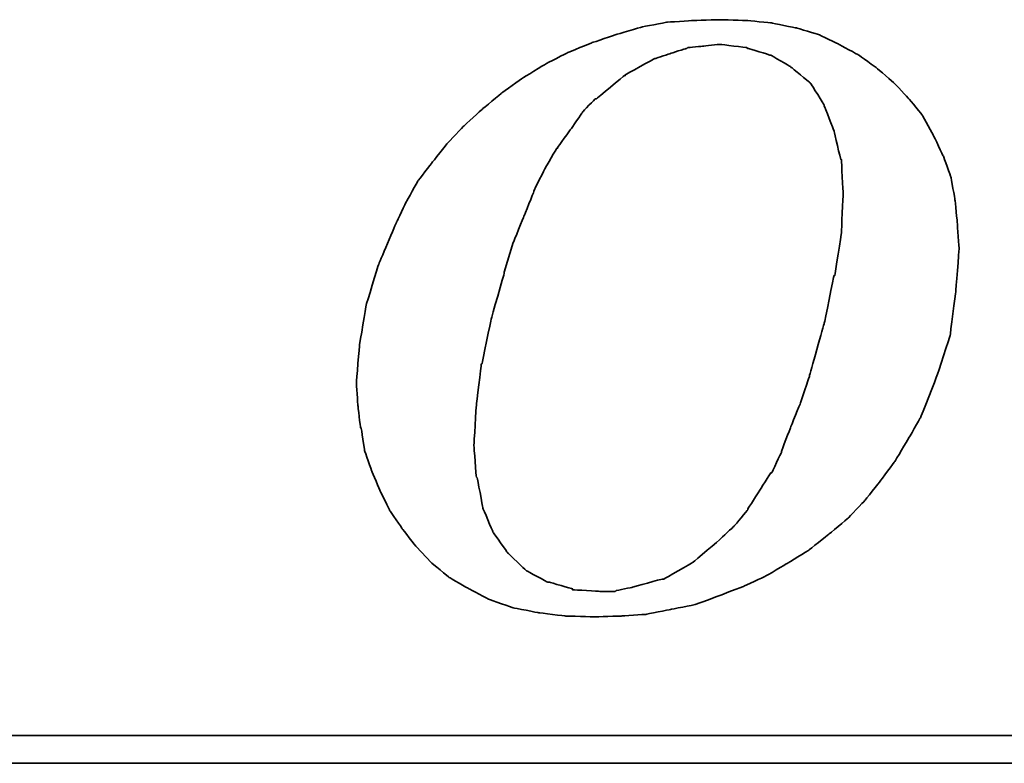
# Model space of a CAD drawing. Header units: millimetres. Extents: x 7 to 901, y 244 to 579.
# Tile 33 of 51: x 711.18 to 719.04, y 346.55 to 352.49. Entities that reach past the tile are written whole.
import ezdxf

# ---------------------------------------------------------------- set-up
doc = ezdxf.new("R2010")
doc.units = ezdxf.units.MM
doc.layers.add('DIM', color=4, linetype='CONTINUOUS')
doc.layers.add('layer 1', color=7, linetype='CONTINUOUS')

# ---------------------------------------------------------------- blocks, each defined once
blk = doc.blocks.new('TBI MOTION logo(完整正式版)')
at = {"layer": 'layer 1', "color": 22, "lineweight": 35}
for points, knots in [([(-11.34375, -6.98375), (-11.34375, -6.98375), (-10.91375, -7.43875), (-10.91375, -7.43875), (-10.91375, -7.43875), (-10.91375, -7.43875), (-10.38625, -7.87125), (-10.38625, -7.87125), (-10.38625, -7.87125), (-10.38625, -7.87125), (-9.81125, -8.20375), (-9.81125, -8.20375), (-9.81125, -8.20375), (-9.81125, -8.20375), (-9.21125, -8.51875), (-9.21125, -8.51875), (-9.21125, -8.51875), (-9.21125, -8.51875), (-8.51625, -8.75875), (-8.51625, -8.75875), (-8.51625, -8.75875), (-8.51625, -8.75875), (-7.77125, -8.90375), (-7.77125, -8.90375), (-7.77125, -8.90375), (-7.77125, -8.90375), (-6.97875, -8.99875), (-6.97875, -8.99875), (-6.97875, -8.99875), (-6.97875, -8.99875), (-6.14125, -9.02375), (-6.14125, -9.02375), (-6.14125, -9.02375), (-6.14125, -9.02375), (-5.37125, -8.99875), (-5.37125, -8.99875), (-5.37125, -8.99875), (-5.37125, -8.99875), (-4.65375, -8.94875), (-4.65375, -8.94875), (-4.65375, -8.94875), (-4.65375, -8.94875), (-3.93375, -8.80625), (-3.93375, -8.80625), (-3.93375, -8.80625), (-3.93375, -8.80625), (-3.21375, -8.66375), (-3.21375, -8.66375), (-3.21375, -8.66375), (-3.21375, -8.66375), (-2.49375, -8.39875), (-2.49375, -8.39875), (-2.49375, -8.39875), (-2.49375, -8.39875), (-1.79875, -8.13375), (-1.79875, -8.13375), (-1.79875, -8.13375), (-1.79875, -8.13375), (-1.17375, -7.84375), (-1.17375, -7.84375), (-1.17375, -7.84375), (-1.17375, -7.84375), (-0.52375, -7.46375), (-0.52375, -7.46375), (-0.52375, -7.46375), (-0.52375, -7.46375), (0.10124, -7.07875), (0.10124, -7.07875), (0.10124, -7.07875), (0.10124, -7.07875), (0.67625, -6.62375), (0.67625, -6.62375), (0.67625, -6.62375), (0.67625, -6.62375), (1.24874, -6.14375), (1.24874, -6.14375), (1.24874, -6.14375), (1.24874, -6.14375), (1.72874, -5.64125), (1.72874, -5.64125), (1.72874, -5.64125), (1.72874, -5.64125), (2.18624, -5.06375), (2.18624, -5.06375), (2.18624, -5.06375), (2.18624, -5.06375), (2.61625, -4.48874), (2.61625, -4.48874), (2.61625, -4.48874), (2.61625, -4.48874), (3.00125, -3.83874), (3.00125, -3.83874), (3.00125, -3.83874), (3.00125, -3.83874), (3.36124, -3.21374), (3.36124, -3.21374), (3.36124, -3.21374), (3.36124, -3.21374), (3.84374, -1.99125), (3.84374, -1.99125), (3.84374, -1.99125), (3.84374, -1.99125), (4.22625, -0.81875), (4.22625, -0.81875), (4.22625, -0.81875), (4.22625, -0.81875), (4.39125, 0.45624), (4.39125, 0.45624), (4.39125, 0.45624), (4.39125, 0.45624), (4.48874, 1.70124), (4.48874, 1.70124), (4.48874, 1.70124), (4.48874, 1.70124), (4.43874, 2.44625), (4.43874, 2.44625), (4.43874, 2.44625), (4.43874, 2.44625), (4.36874, 3.14125), (4.36874, 3.14125), (4.36874, 3.14125), (4.36874, 3.14125), (4.25125, 3.81125), (4.25125, 3.81125), (4.25125, 3.81125), (4.25125, 3.81125), (4.03124, 4.41125), (4.03124, 4.41125), (4.03124, 4.41125), (4.03124, 4.41125), (3.74374, 5.01125), (3.74374, 5.01125), (3.74374, 5.01125), (3.74374, 5.01125), (3.43124, 5.58875), (3.43124, 5.58875), (3.43124, 5.58875), (3.43124, 5.58875), (3.02625, 6.09125), (3.02625, 6.09125), (3.02625, 6.09125), (3.02625, 6.09125), (2.59374, 6.54875), (2.59374, 6.54875), (2.59374, 6.54875), (2.59374, 6.54875), (2.09124, 6.98125), (2.09124, 6.98125), (2.09124, 6.98125), (2.09124, 6.98125), (1.56124, 7.36625), (1.56124, 7.36625), (1.56124, 7.36625), (1.56124, 7.36625), (0.98624, 7.67625), (0.98624, 7.67625), (0.98624, 7.67625), (0.98624, 7.67625), (0.38624, 7.96375), (0.38624, 7.96375), (0.38624, 7.96375), (0.38624, 7.96375), (-0.25875, 8.15625), (-0.25875, 8.15625), (-0.25875, 8.15625), (-0.25875, 8.15625), (-0.98125, 8.30125), (-0.98125, 8.30125), (-0.98125, 8.30125), (-0.98125, 8.30125), (-1.70124, 8.37125), (-1.70124, 8.37125), (-1.70124, 8.37125), (-1.70124, 8.37125), (-2.49375, 8.39624), (-2.49375, 8.39624), (-2.49375, 8.39624), (-2.49375, 8.39624), (-3.28625, 8.37125), (-3.28625, 8.37125), (-3.28625, 8.37125), (-3.28625, 8.37125), (-4.05125, 8.32125), (-4.05125, 8.32125), (-4.05125, 8.32125), (-4.05125, 8.32125), (-4.77375, 8.18125), (-4.77375, 8.18125), (-4.77375, 8.18125), (-4.77375, 8.18125), (-5.51625, 7.96375), (-5.51625, 7.96375), (-5.51625, 7.96375), (-5.51625, 7.96375), (-6.21125, 7.72625), (-6.21125, 7.72625), (-6.21125, 7.72625), (-6.21125, 7.72625), (-6.92875, 7.43625), (-6.92875, 7.43625), (-6.92875, 7.43625), (-6.92875, 7.43625), (-7.57875, 7.10125), (-7.57875, 7.10125), (-7.57875, 7.10125), (-7.57875, 7.10125), (-8.24875, 6.69125), (-8.24875, 6.69125), (-8.24875, 6.69125), (-8.24875, 6.69125), (-8.84875, 6.26125), (-8.84875, 6.26125), (-8.84875, 6.26125), (-8.84875, 6.26125), (-9.42625, 5.78125), (-9.42625, 5.78125), (-9.42625, 5.78125), (-9.42625, 5.78125), (-9.95375, 5.30125), (-9.95375, 5.30125), (-9.95375, 5.30125), (-9.95375, 5.30125), (-10.43375, 4.79624), (-10.43375, 4.79624), (-10.43375, 4.79624), (-10.43375, 4.79624), (-10.88875, 4.22125), (-10.88875, 4.22125), (-10.88875, 4.22125), (-10.88875, 4.22125), (-11.29875, 3.69375), (-11.29875, 3.69375), (-11.29875, 3.69375), (-11.29875, 3.69375), (-11.63375, 3.09125), (-11.63375, 3.09125), (-11.63375, 3.09125), (-11.63375, 3.09125), (-11.91875, 2.49625), (-11.91875, 2.49625), (-11.91875, 2.49625), (-11.91875, 2.49625), (-12.44875, 1.24625), (-12.44875, 1.24625), (-12.44875, 1.24625), (-12.44875, 1.24625), (-12.80875, 0.06874), (-12.80875, 0.06874), (-12.80875, 0.06874), (-12.80875, 0.06874), (-12.99875, -1.07875), (-12.99875, -1.07875), (-12.99875, -1.07875), (-12.99875, -1.07875), (-13.09375, -2.18375), (-13.09375, -2.18375), (-13.09375, -2.18375), (-13.09375, -2.18375), (-13.04875, -2.85375), (-13.04875, -2.85375), (-13.04875, -2.85375), (-13.04875, -2.85375), (-12.97375, -3.50375), (-12.97375, -3.50375), (-12.97375, -3.50375), (-12.97375, -3.50375), (-12.95375, -3.50375), (-12.95375, -3.50375), (-12.95375, -3.50375), (-12.95375, -3.50375), (-12.85375, -4.17375), (-12.85375, -4.17375), (-12.85375, -4.17375), (-12.85375, -4.17375), (-12.63875, -4.77624), (-12.63875, -4.77624), (-12.63875, -4.77624), (-12.63875, -4.77624), (-12.39875, -5.35125), (-12.39875, -5.35125), (-12.39875, -5.35125), (-12.39875, -5.35125), (-12.11375, -5.92875), (-12.11375, -5.92875), (-12.11375, -5.92875), (-12.11375, -5.92875), (-11.75375, -6.45375), (-11.75375, -6.45375), (-11.75375, -6.45375), (-11.75375, -6.45375), (-11.34375, -6.98375), (-11.34375, -6.98375)], [0, 0, 0, 0, 0.01369863, 0.01369863, 0.01369863, 0.01369864, 0.02739726, 0.02739726, 0.02739726, 0.02739727, 0.04109589, 0.04109589, 0.04109589, 0.0410959, 0.05479452, 0.05479452, 0.05479452, 0.05479453, 0.06849315, 0.06849315, 0.06849315, 0.06849316, 0.08219178, 0.08219178, 0.08219178, 0.08219179, 0.09589041, 0.09589041, 0.09589041, 0.09589042, 0.10958904, 0.10958904, 0.10958904, 0.10958905, 0.12328767, 0.12328767, 0.12328767, 0.12328768, 0.1369863, 0.1369863, 0.1369863, 0.13698631, 0.15068493, 0.15068493, 0.15068493, 0.15068494, 0.16438356, 0.16438356, 0.16438356, 0.16438357, 0.17808219, 0.17808219, 0.17808219, 0.1780822, 0.19178082, 0.19178082, 0.19178082, 0.19178083, 0.20547945, 0.20547945, 0.20547945, 0.20547946, 0.21917808, 0.21917808, 0.21917808, 0.21917809, 0.23287671, 0.23287671, 0.23287671, 0.23287672, 0.24657534, 0.24657534, 0.24657534, 0.24657535, 0.26027397, 0.26027397, 0.26027397, 0.26027398, 0.2739726, 0.2739726, 0.2739726, 0.27397261, 0.28767123, 0.28767123, 0.28767123, 0.28767124, 0.30136986, 0.30136986, 0.30136986, 0.30136987, 0.31506849, 0.31506849, 0.31506849, 0.3150685, 0.32876712, 0.32876712, 0.32876712, 0.32876713, 0.34246575, 0.34246575, 0.34246575, 0.34246576, 0.35616438, 0.35616438, 0.35616438, 0.35616439, 0.36986301, 0.36986301, 0.36986301, 0.36986302, 0.38356164, 0.38356164, 0.38356164, 0.38356165, 0.39726027, 0.39726027, 0.39726027, 0.39726028, 0.4109589, 0.4109589, 0.4109589, 0.41095891, 0.42465753, 0.42465753, 0.42465753, 0.42465754, 0.43835616, 0.43835616, 0.43835616, 0.43835617, 0.45205479, 0.45205479, 0.45205479, 0.4520548, 0.46575342, 0.46575342, 0.46575342, 0.46575343, 0.47945205, 0.47945205, 0.47945205, 0.47945206, 0.49315068, 0.49315068, 0.49315068, 0.49315069, 0.50684932, 0.50684932, 0.50684932, 0.50684933, 0.52054795, 0.52054795, 0.52054795, 0.52054796, 0.53424658, 0.53424658, 0.53424658, 0.53424659, 0.54794521, 0.54794521, 0.54794521, 0.54794522, 0.56164384, 0.56164384, 0.56164384, 0.56164385, 0.57534247, 0.57534247, 0.57534247, 0.57534248, 0.5890411, 0.5890411, 0.5890411, 0.58904111, 0.60273973, 0.60273973, 0.60273973, 0.60273974, 0.61643836, 0.61643836, 0.61643836, 0.61643837, 0.63013699, 0.63013699, 0.63013699, 0.630137, 0.64383562, 0.64383562, 0.64383562, 0.64383563, 0.65753425, 0.65753425, 0.65753425, 0.65753426, 0.67123288, 0.67123288, 0.67123288, 0.67123289, 0.68493151, 0.68493151, 0.68493151, 0.68493152, 0.69863014, 0.69863014, 0.69863014, 0.69863015, 0.71232877, 0.71232877, 0.71232877, 0.71232878, 0.7260274, 0.7260274, 0.7260274, 0.72602741, 0.73972603, 0.73972603, 0.73972603, 0.73972604, 0.75342466, 0.75342466, 0.75342466, 0.75342467, 0.76712329, 0.76712329, 0.76712329, 0.7671233, 0.78082192, 0.78082192, 0.78082192, 0.78082193, 0.79452055, 0.79452055, 0.79452055, 0.79452056, 0.80821918, 0.80821918, 0.80821918, 0.80821919, 0.82191781, 0.82191781, 0.82191781, 0.82191782, 0.83561644, 0.83561644, 0.83561644, 0.83561645, 0.84931507, 0.84931507, 0.84931507, 0.84931508, 0.8630137, 0.8630137, 0.8630137, 0.86301371, 0.87671233, 0.87671233, 0.87671233, 0.87671234, 0.89041096, 0.89041096, 0.89041096, 0.89041097, 0.90410959, 0.90410959, 0.90410959, 0.9041096, 0.91780822, 0.91780822, 0.91780822, 0.91780823, 0.93150685, 0.93150685, 0.93150685, 0.93150686, 0.94520548, 0.94520548, 0.94520548, 0.94520549, 0.95890411, 0.95890411, 0.95890411, 0.95890412, 0.97260274, 0.97260274, 0.97260274, 0.97260275, 0.98630137, 0.98630137, 0.98630137, 0.98630138, 1, 1, 1, 1]), ([(-8.77875, 1.03124), (-8.77875, 1.03124), (-8.51625, 1.89625), (-8.51625, 1.89625), (-8.51625, 1.89625), (-8.51625, 1.89625), (-8.20375, 2.66375), (-8.20375, 2.66375), (-8.20375, 2.66375), (-8.20375, 2.66375), (-7.91625, 3.38125), (-7.91625, 3.38125), (-7.91625, 3.38125), (-7.91625, 3.38125), (-7.91625, 3.40624), (-7.91625, 3.40624), (-7.91625, 3.40624), (-7.91625, 3.40624), (-7.57875, 4.07624), (-7.57875, 4.07624), (-7.57875, 4.07624), (-7.57875, 4.07624), (-7.24375, 4.65125), (-7.24375, 4.65125), (-7.24375, 4.65125), (-7.24375, 4.65125), (-7.21875, 4.65125), (-7.21875, 4.65125), (-7.21875, 4.65125), (-7.21875, 4.65125), (-7.21875, 4.67624), (-7.21875, 4.67624), (-7.21875, 4.67624), (-7.21875, 4.67624), (-6.83625, 5.20375), (-6.83625, 5.20375), (-6.83625, 5.20375), (-6.83625, 5.20375), (-6.49875, 5.68625), (-6.49875, 5.68625), (-6.49875, 5.68625), (-6.49875, 5.68625), (-6.49875, 5.70625), (-6.49875, 5.70625), (-6.49875, 5.70625), (-6.49875, 5.70625), (-6.11625, 6.09125), (-6.11625, 6.09125), (-6.11625, 6.09125), (-6.11625, 6.09125), (-6.09125, 6.09125), (-6.09125, 6.09125), (-6.09125, 6.09125), (-6.09125, 6.09125), (-5.27375, 6.76625), (-5.27375, 6.76625), (-5.27375, 6.76625), (-5.27375, 6.76625), (-5.24875, 6.76625), (-5.24875, 6.76625), (-5.24875, 6.76625), (-5.24875, 6.76625), (-5.24875, 6.78625), (-5.24875, 6.78625), (-5.24875, 6.78625), (-5.24875, 6.78625), (-4.38875, 7.26624), (-4.38875, 7.26624), (-4.38875, 7.26624), (-4.38875, 7.26624), (-4.36125, 7.26624), (-4.36125, 7.26624), (-4.36125, 7.26624), (-4.36125, 7.26624), (-3.93375, 7.41125), (-3.93375, 7.41125), (-3.93375, 7.41125), (-3.93375, 7.41125), (-3.47375, 7.55625), (-3.47375, 7.55625), (-3.47375, 7.55625), (-3.47375, 7.55625), (-3.45375, 7.55625), (-3.45375, 7.55625), (-3.45375, 7.55625), (-3.45375, 7.55625), (-3.42875, 7.58124), (-3.42875, 7.58124), (-3.42875, 7.58124), (-3.42875, 7.58124), (-2.97375, 7.62625), (-2.97375, 7.62625), (-2.97375, 7.62625), (-2.97375, 7.62625), (-2.49375, 7.67625), (-2.49375, 7.67625), (-2.49375, 7.67625), (-2.49375, 7.67625), (-2.46875, 7.67625), (-2.46875, 7.67625), (-2.46875, 7.67625), (-2.46875, 7.67625), (-1.70124, 7.58124), (-1.70124, 7.58124), (-1.70124, 7.58124), (-1.70124, 7.58124), (-1.67875, 7.55625), (-1.67875, 7.55625), (-1.67875, 7.55625), (-1.67875, 7.55625), (-1.65375, 7.55625), (-1.65375, 7.55625), (-1.65375, 7.55625), (-1.65375, 7.55625), (-1.03125, 7.36625), (-1.03125, 7.36625), (-1.03125, 7.36625), (-1.03125, 7.36625), (-1.00625, 7.36625), (-1.00625, 7.36625), (-1.00625, 7.36625), (-1.00625, 7.36625), (-0.43124, 7.02624), (-0.43124, 7.02624), (-0.43124, 7.02624), (-0.43124, 7.02624), (-0.40625, 7.00624), (-0.40625, 7.00624), (-0.40625, 7.00624), (-0.40625, 7.00624), (0.12124, 6.57124), (0.12124, 6.57124), (0.12124, 6.57124), (0.12124, 6.57124), (0.14624, 6.54875), (0.14624, 6.54875), (0.14624, 6.54875), (0.14624, 6.54875), (0.17124, 6.52375), (0.17124, 6.52375), (0.17124, 6.52375), (0.17124, 6.52375), (0.55625, 5.89875), (0.55625, 5.89875), (0.55625, 5.89875), (0.55625, 5.89875), (0.55625, 5.87625), (0.55625, 5.87625), (0.55625, 5.87625), (0.55625, 5.87625), (0.84124, 5.15625), (0.84124, 5.15625), (0.84124, 5.15625), (0.84124, 5.15625), (0.84124, 5.13125), (0.84124, 5.13125), (0.84124, 5.13125), (0.84124, 5.13125), (1.03624, 4.31875), (1.03624, 4.31875), (1.03624, 4.31875), (1.03624, 4.31875), (1.05624, 4.31875), (1.05624, 4.31875), (1.05624, 4.31875), (1.05624, 4.31875), (1.05624, 4.29125), (1.05624, 4.29125), (1.05624, 4.29125), (1.05624, 4.29125), (1.10625, 3.33125), (1.10625, 3.33125), (1.10625, 3.33125), (1.10625, 3.33125), (1.10625, 3.30875), (1.10625, 3.30875), (1.10625, 3.30875), (1.10625, 3.30875), (1.05624, 2.20624), (1.05624, 2.20624), (1.05624, 2.20624), (1.05624, 2.20624), (1.05624, 2.18124), (1.05624, 2.18124), (1.05624, 2.18124), (1.05624, 2.18124), (0.86624, 0.93624), (0.86624, 0.93624), (0.86624, 0.93624), (0.86624, 0.93624), (0.84124, 0.93624), (0.84124, 0.93624), (0.84124, 0.93624), (0.84124, 0.93624), (0.55625, -0.45874), (0.55625, -0.45874), (0.55625, -0.45874), (0.55625, -0.45874), (0.12124, -1.99125), (0.12124, -1.99125), (0.12124, -1.99125), (0.12124, -1.99125), (0.12124, -2.01874), (0.12124, -2.01874), (0.12124, -2.01874), (0.12124, -2.01874), (-0.13874, -2.78375), (-0.13874, -2.78375), (-0.13874, -2.78375), (-0.13874, -2.78375), (-0.43124, -3.50375), (-0.43124, -3.50375), (-0.43124, -3.50375), (-0.43124, -3.50375), (-0.69375, -4.19875), (-0.69375, -4.19875), (-0.69375, -4.19875), (-0.69375, -4.19875), (-0.69375, -4.22375), (-0.69375, -4.22375), (-0.69375, -4.22375), (-0.69375, -4.22375), (-0.98125, -4.82374), (-0.98125, -4.82374), (-0.98125, -4.82374), (-0.98125, -4.82374), (-1.00625, -4.82374), (-1.00625, -4.82374), (-1.00625, -4.82374), (-1.00625, -4.82374), (-1.33875, -5.35125), (-1.33875, -5.35125), (-1.33875, -5.35125), (-1.33875, -5.35125), (-1.67875, -5.87875), (-1.67875, -5.87875), (-1.67875, -5.87875), (-1.67875, -5.87875), (-1.67875, -5.90375), (-1.67875, -5.90375), (-1.67875, -5.90375), (-1.67875, -5.90375), (-2.05875, -6.35875), (-2.05875, -6.35875), (-2.05875, -6.35875), (-2.05875, -6.35875), (-2.08375, -6.38375), (-2.08375, -6.38375), (-2.08375, -6.38375), (-2.08375, -6.38375), (-2.46875, -6.74375), (-2.46875, -6.74375), (-2.46875, -6.74375), (-2.46875, -6.74375), (-3.25875, -7.41625), (-3.25875, -7.41625), (-3.25875, -7.41625), (-3.25875, -7.41625), (-3.28625, -7.43875), (-3.28625, -7.43875), (-3.28625, -7.43875), (-3.28625, -7.43875), (-4.12375, -7.91875), (-4.12375, -7.91875), (-4.12375, -7.91875), (-4.12375, -7.91875), (-4.14875, -7.91875), (-4.14875, -7.91875), (-4.14875, -7.91875), (-4.14875, -7.91875), (-4.17125, -7.91875), (-4.17125, -7.91875), (-4.17125, -7.91875), (-4.17125, -7.91875), (-5.03375, -8.15875), (-5.03375, -8.15875), (-5.03375, -8.15875), (-5.03375, -8.15875), (-5.51625, -8.25625), (-5.51625, -8.25625), (-5.51625, -8.25625), (-5.51625, -8.25625), (-5.54125, -8.27875), (-5.54125, -8.27875), (-5.54125, -8.27875), (-5.54125, -8.27875), (-5.56375, -8.27875), (-5.56375, -8.27875), (-5.56375, -8.27875), (-5.56375, -8.27875), (-5.99625, -8.27875), (-5.99625, -8.27875), (-5.99625, -8.27875), (-5.99625, -8.27875), (-6.76375, -8.23125), (-6.76375, -8.23125), (-6.76375, -8.23125), (-6.76375, -8.23125), (-6.78875, -8.23125), (-6.78875, -8.23125), (-6.78875, -8.23125), (-6.78875, -8.23125), (-6.78875, -8.20375), (-6.78875, -8.20375), (-6.78875, -8.20375), (-6.78875, -8.20375), (-7.45875, -8.01375), (-7.45875, -8.01375), (-7.45875, -8.01375), (-7.45875, -8.01375), (-7.48375, -8.01375), (-7.48375, -8.01375), (-7.48375, -8.01375), (-7.48375, -8.01375), (-7.50875, -8.01375), (-7.50875, -8.01375), (-7.50875, -8.01375), (-7.50875, -8.01375), (-8.13125, -7.67875), (-8.13125, -7.67875), (-8.13125, -7.67875), (-8.13125, -7.67875), (-8.15625, -7.65375), (-8.15625, -7.65375), (-8.15625, -7.65375), (-8.15625, -7.65375), (-8.65875, -7.17375), (-8.65875, -7.17375), (-8.65875, -7.17375), (-8.65875, -7.17375), (-8.68375, -7.14875), (-8.68375, -7.14875), (-8.68375, -7.14875), (-8.68375, -7.14875), (-9.08875, -6.57375), (-9.08875, -6.57375), (-9.08875, -6.57375), (-9.08875, -6.57375), (-9.11375, -6.54875), (-9.11375, -6.54875), (-9.11375, -6.54875), (-9.11375, -6.54875), (-9.11375, -6.52875), (-9.11375, -6.52875), (-9.11375, -6.52875), (-9.11375, -6.52875), (-9.40375, -5.85375), (-9.40375, -5.85375), (-9.40375, -5.85375), (-9.40375, -5.85375), (-9.40375, -5.82875), (-9.40375, -5.82875), (-9.40375, -5.82875), (-9.40375, -5.82875), (-9.56875, -4.96875), (-9.56875, -4.96875), (-9.56875, -4.96875), (-9.56875, -4.96875), (-9.59375, -4.94375), (-9.59375, -4.94375), (-9.59375, -4.94375), (-9.59375, -4.94375), (-9.66375, -4.03375), (-9.66375, -4.03375), (-9.66375, -4.03375), (-9.66375, -4.03375), (-9.66375, -4.00875), (-9.66375, -4.00875), (-9.66375, -4.00875), (-9.66375, -4.00875), (-9.59375, -2.85375), (-9.59375, -2.85375), (-9.59375, -2.85375), (-9.59375, -2.85375), (-9.45125, -1.65875), (-9.45125, -1.65875), (-9.45125, -1.65875), (-9.45125, -1.65875), (-9.42625, -1.63375), (-9.42625, -1.63375), (-9.42625, -1.63375), (-9.42625, -1.63375), (-9.16125, -0.33875), (-9.16125, -0.33875), (-9.16125, -0.33875), (-9.16125, -0.33875), (-8.77875, 1.00624), (-8.77875, 1.00624), (-8.77875, 1.00624), (-8.77875, 1.00624), (-8.77875, 1.03124), (-8.77875, 1.03124)], [0, 0, 0, 0, 0.01020408, 0.01020408, 0.01020408, 0.01020409, 0.02040816, 0.02040816, 0.02040816, 0.02040817, 0.03061224, 0.03061224, 0.03061224, 0.03061225, 0.04081633, 0.04081633, 0.04081633, 0.04081634, 0.05102041, 0.05102041, 0.05102041, 0.05102042, 0.06122449, 0.06122449, 0.06122449, 0.0612245, 0.07142857, 0.07142857, 0.07142857, 0.07142858, 0.08163265, 0.08163265, 0.08163265, 0.08163266, 0.09183673, 0.09183673, 0.09183673, 0.09183674, 0.10204082, 0.10204082, 0.10204082, 0.10204083, 0.1122449, 0.1122449, 0.1122449, 0.11224491, 0.12244898, 0.12244898, 0.12244898, 0.12244899, 0.13265306, 0.13265306, 0.13265306, 0.13265307, 0.14285714, 0.14285714, 0.14285714, 0.14285715, 0.15306122, 0.15306122, 0.15306122, 0.15306123, 0.16326531, 0.16326531, 0.16326531, 0.16326532, 0.17346939, 0.17346939, 0.17346939, 0.1734694, 0.18367347, 0.18367347, 0.18367347, 0.18367348, 0.19387755, 0.19387755, 0.19387755, 0.19387756, 0.20408163, 0.20408163, 0.20408163, 0.20408164, 0.21428571, 0.21428571, 0.21428571, 0.21428572, 0.2244898, 0.2244898, 0.2244898, 0.22448981, 0.23469388, 0.23469388, 0.23469388, 0.23469389, 0.24489796, 0.24489796, 0.24489796, 0.24489797, 0.25510204, 0.25510204, 0.25510204, 0.25510205, 0.26530612, 0.26530612, 0.26530612, 0.26530613, 0.2755102, 0.2755102, 0.2755102, 0.27551021, 0.28571429, 0.28571429, 0.28571429, 0.2857143, 0.29591837, 0.29591837, 0.29591837, 0.29591838, 0.30612245, 0.30612245, 0.30612245, 0.30612246, 0.31632653, 0.31632653, 0.31632653, 0.31632654, 0.32653061, 0.32653061, 0.32653061, 0.32653062, 0.33673469, 0.33673469, 0.33673469, 0.3367347, 0.34693878, 0.34693878, 0.34693878, 0.34693879, 0.35714286, 0.35714286, 0.35714286, 0.35714287, 0.36734694, 0.36734694, 0.36734694, 0.36734695, 0.37755102, 0.37755102, 0.37755102, 0.37755103, 0.3877551, 0.3877551, 0.3877551, 0.38775511, 0.39795918, 0.39795918, 0.39795918, 0.39795919, 0.40816327, 0.40816327, 0.40816327, 0.40816328, 0.41836735, 0.41836735, 0.41836735, 0.41836736, 0.42857143, 0.42857143, 0.42857143, 0.42857144, 0.43877551, 0.43877551, 0.43877551, 0.43877552, 0.44897959, 0.44897959, 0.44897959, 0.4489796, 0.45918367, 0.45918367, 0.45918367, 0.45918368, 0.46938776, 0.46938776, 0.46938776, 0.46938777, 0.47959184, 0.47959184, 0.47959184, 0.47959185, 0.48979592, 0.48979592, 0.48979592, 0.48979593, 0.5, 0.5, 0.5, 0.50000001, 0.51020408, 0.51020408, 0.51020408, 0.51020409, 0.52040816, 0.52040816, 0.52040816, 0.52040817, 0.53061224, 0.53061224, 0.53061224, 0.53061225, 0.54081633, 0.54081633, 0.54081633, 0.54081634, 0.55102041, 0.55102041, 0.55102041, 0.55102042, 0.56122449, 0.56122449, 0.56122449, 0.5612245, 0.57142857, 0.57142857, 0.57142857, 0.57142858, 0.58163265, 0.58163265, 0.58163265, 0.58163266, 0.59183673, 0.59183673, 0.59183673, 0.59183674, 0.60204082, 0.60204082, 0.60204082, 0.60204083, 0.6122449, 0.6122449, 0.6122449, 0.61224491, 0.62244898, 0.62244898, 0.62244898, 0.62244899, 0.63265306, 0.63265306, 0.63265306, 0.63265307, 0.64285714, 0.64285714, 0.64285714, 0.64285715, 0.65306122, 0.65306122, 0.65306122, 0.65306123, 0.66326531, 0.66326531, 0.66326531, 0.66326532, 0.67346939, 0.67346939, 0.67346939, 0.6734694, 0.68367347, 0.68367347, 0.68367347, 0.68367348, 0.69387755, 0.69387755, 0.69387755, 0.69387756, 0.70408163, 0.70408163, 0.70408163, 0.70408164, 0.71428571, 0.71428571, 0.71428571, 0.71428572, 0.7244898, 0.7244898, 0.7244898, 0.72448981, 0.73469388, 0.73469388, 0.73469388, 0.73469389, 0.74489796, 0.74489796, 0.74489796, 0.74489797, 0.75510204, 0.75510204, 0.75510204, 0.75510205, 0.76530612, 0.76530612, 0.76530612, 0.76530613, 0.7755102, 0.7755102, 0.7755102, 0.77551021, 0.78571429, 0.78571429, 0.78571429, 0.7857143, 0.79591837, 0.79591837, 0.79591837, 0.79591838, 0.80612245, 0.80612245, 0.80612245, 0.80612246, 0.81632653, 0.81632653, 0.81632653, 0.81632654, 0.82653061, 0.82653061, 0.82653061, 0.82653062, 0.83673469, 0.83673469, 0.83673469, 0.8367347, 0.84693878, 0.84693878, 0.84693878, 0.84693879, 0.85714286, 0.85714286, 0.85714286, 0.85714287, 0.86734694, 0.86734694, 0.86734694, 0.86734695, 0.87755102, 0.87755102, 0.87755102, 0.87755103, 0.8877551, 0.8877551, 0.8877551, 0.88775511, 0.89795918, 0.89795918, 0.89795918, 0.89795919, 0.90816327, 0.90816327, 0.90816327, 0.90816328, 0.91836735, 0.91836735, 0.91836735, 0.91836736, 0.92857143, 0.92857143, 0.92857143, 0.92857144, 0.93877551, 0.93877551, 0.93877551, 0.93877552, 0.94897959, 0.94897959, 0.94897959, 0.9489796, 0.95918367, 0.95918367, 0.95918367, 0.95918368, 0.96938776, 0.96938776, 0.96938776, 0.96938777, 0.97959184, 0.97959184, 0.97959184, 0.97959185, 0.98979592, 0.98979592, 0.98979592, 0.98979593, 1, 1, 1, 1]), ([(75.90875, -9.47875), (75.90875, -9.47875), (75.90875, -12.28625), (75.90875, -12.28625), (75.90875, -12.28625), (75.90875, -12.28625), (75.90875, -12.47875), (75.90875, -12.47875), (75.90875, -12.47875), (75.90875, -12.47875), (75.71625, -12.47875), (75.71625, -12.47875), (75.71625, -12.47875), (75.71625, -12.47875), (-88.32875, -12.47875), (-88.32875, -12.47875), (-88.32875, -12.47875), (-88.32875, -12.47875), (-88.32875, -13.29375), (-88.32875, -13.29375), (-88.32875, -13.29375), (-88.32875, -13.29375), (82.89125, -13.29375), (82.89125, -13.29375), (82.89125, -13.29375), (82.89125, -13.29375), (75.90875, -9.47875), (75.90875, -9.47875)], [0, 0, 0, 0, 0.14285714, 0.14285714, 0.14285714, 0.14285715, 0.28571429, 0.28571429, 0.28571429, 0.2857143, 0.42857143, 0.42857143, 0.42857143, 0.42857144, 0.57142857, 0.57142857, 0.57142857, 0.57142858, 0.71428571, 0.71428571, 0.71428571, 0.71428572, 0.85714286, 0.85714286, 0.85714286, 0.85714287, 1, 1, 1, 1])]:
    blk.add_open_spline(points, degree=3, knots=knots, dxfattribs=at)

msp = doc.modelspace()

# ---------------------------------------------------------------- block references
at = {"layer": 'DIM', "color": 7, "xscale": 0.2736514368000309, "yscale": 0.2736514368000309, "zscale": 0.2736514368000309}
msp.add_blockref('TBI MOTION logo(完整正式版)', (717.4543, 350.1926), dxfattribs=at)

doc.saveas('drawing.dxf')
